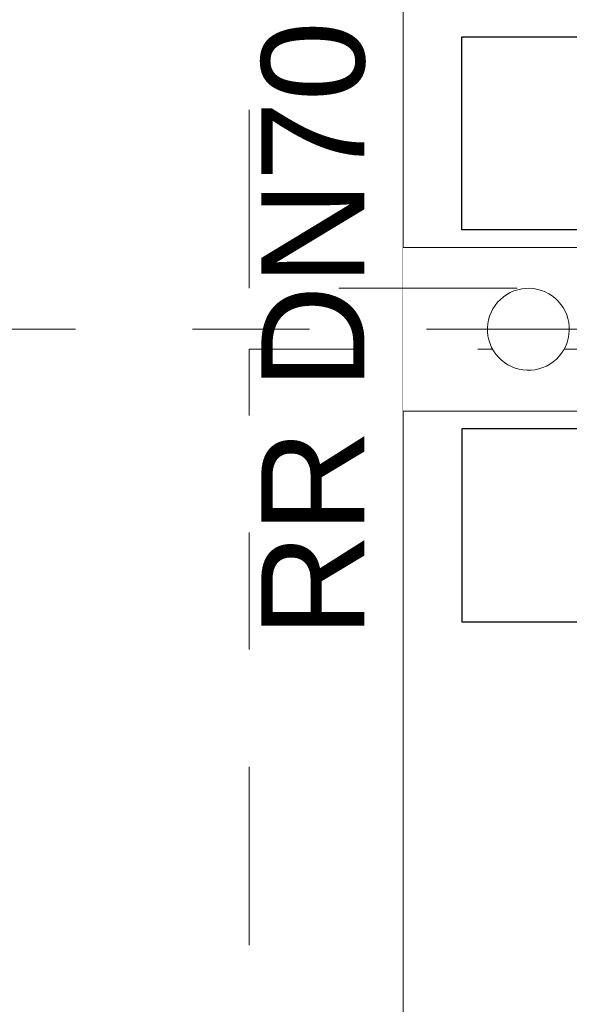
# Model space of a CAD drawing. Header units: metres. Extents: x -180 to 4, y -49 to 6.
# Tile 66 of 256: x -176.346 to -175.876, y -23.524 to -22.683. Entities that reach past the tile are written whole.
import ezdxf

# ---------------------------------------------------------------- set-up
doc = ezdxf.new("R2010")
doc.units = ezdxf.units.M
doc.header["$LTSCALE"] = 0.05
doc.header["$PDMODE"] = 1
doc.header["$PDSIZE"] = -2
doc.linetypes.add('ISO-10 Strichpunktlinie', pattern=[4.699, 3.048, -0.762, 0.127, -0.762])
doc.linetypes.add('Linienart-53', pattern=[5.291531, 3.175, -1.058062, 0.352704, -0.705764])
doc.layers.get('0').update_dxf_attribs({"lineweight": 25})
for name, color, linetype, lineweight, true_color in [('30 -33 Aussenwände- 7 Fassade_ Elemente', 7, 'Continuous', 9, 0x00aacc), ('70 -72 Beschriftung- 1 Beschriftung allgemein', 7, 'Continuous', 9, 0xff6633), ('70 -72 Beschriftung- 7 Detailverweise Linie', 7, 'Continuous', 9, 0x00dd00), ('70 -76 Bemaßung- 2 Allgemein', 7, 'Continuous', 5, 0x6666cc)]:
    doc.layers.add(name, color=color, linetype=linetype, lineweight=lineweight, true_color=true_color)
for name, color, linetype, lineweight in [('40 -41 Abwasser_Wasser_Gas- 2 Wasser-1', 7, 'Continuous', 15), ('70 -71 Achsen- 1 Gebäudeachsen', 7, 'Linienart-53', 18), ('Keine', 7, 'Continuous', 9)]:
    doc.layers.add(name, color=color, linetype=linetype, lineweight=lineweight)
doc.styles.add('Arial', font='arial.ttf')
doc.dimstyles.new('k+k_klein', dxfattribs={"dimtxt": 0.100689, "dimasz": 0.05302, "dimexe": 0.05, "dimexo": 0.15, "dimgap": 0.005, "dimtad": 1, "dimdec": 3, "dimtxsty": 'Arial', "dimblk": 'VW_SLASH-2', "dimblk1": 'VW_SLASH-2', "dimblk2": 'VW_SLASH-2', "dimcen": 0, "dimdle": 0.025, "dimadec": 3, "dimazin": 0, "dimtfac": 0.75, "dimtdec": 3, "dimtix": 1, "dimtmove": 0, "dimatfit": 0, "dimldrblk": 'VW_FILLEDARROW', "dimfxl": 0.1, "dimfxlon": 1, "dimfrac": 2, "dimtolj": 1, "dimarcsym": 0})

# ---------------------------------------------------------------- blocks, each defined once
blk = doc.blocks.new('Gruppe-16')
at = {"color": 255}
blk.add_wipeout([(-176.018, -28.19704), (-176.018, -19.94704), (-175.221, -19.94704), (-175.221, -28.19704)], dxfattribs=at).dxf.layer = '30 -33 Aussenwände- 7 Fassade_ Elemente'
blk.add_wipeout([(-175.776, -27.97204), (-175.428, -27.97204), (-175.428, -20.17204), (-175.776, -20.17204), (-175.776, -20.01704), (-176.018, -20.01704), (-176.018, -28.13204), (-175.776, -28.13204)], dxfattribs=at).dxf.layer = '30 -33 Aussenwände- 7 Fassade_ Elemente'
at = {"layer": '30 -33 Aussenwände- 7 Fassade_ Elemente', "flags": 128}
blk.add_lwpolyline([(-175.776, -27.97204), (-175.428, -27.97204), (-175.428, -20.17204), (-175.776, -20.17204), (-175.776, -20.01704), (-176.018, -20.01704), (-176.018, -28.13204), (-175.776, -28.13204)], close=True, dxfattribs=at)
at = {"color": 255}
blk.add_wipeout([(-175.968, -27.94704), (-175.968, -20.19704), (-175.776, -20.19704), (-175.776, -27.94704)], dxfattribs=at).dxf.layer = '30 -33 Aussenwände- 7 Fassade_ Elemente'
at = {"layer": '30 -33 Aussenwände- 7 Fassade_ Elemente', "flags": 128}
blk.add_lwpolyline([(-175.968, -27.94704), (-175.968, -20.19704), (-175.776, -20.19704), (-175.776, -27.94704)], close=True, dxfattribs=at)
blk = doc.blocks.new('Gruppe-22')
at = {"layer": '70 -72 Beschriftung- 1 Beschriftung allgemein', "insert": (-176.13922, -22.94704), "char_height": 0.088103, "attachment_point": 2, "rotation": 90, "line_spacing_factor": 0.969685, "style": 'Arial'}
blk.add_mtext('RR DN70', dxfattribs=at)
at = {"color": 255}
blk.add_wipeout([(-175.8935, -22.91673), (-175.89061, -22.91859), (-175.88792, -22.92073), (-175.88545, -22.92312), (-175.88323, -22.92574), (-175.88128, -22.92856), (-175.87961, -22.93156), (-175.87824, -22.93471), (-175.87719, -22.93798), (-175.87647, -22.94134), (-175.87607, -22.94475), (-175.87602, -22.94819), (-175.8763, -22.95161), (-175.87691, -22.95499), (-175.87786, -22.95829), (-175.87912, -22.96149), (-175.88069, -22.96454), (-175.88255, -22.96743), (-175.88469, -22.97012), (-175.88707, -22.97259), (-175.88969, -22.97481), (-175.89252, -22.97676), (-175.89552, -22.97843), (-175.89867, -22.9798), (-175.90194, -22.98085), (-175.9053, -22.98157), (-175.90871, -22.98197), (-175.91215, -22.98202), (-175.91557, -22.98174), (-175.91895, -22.98113), (-175.92225, -22.98018), (-175.92544, -22.97892), (-175.9285, -22.97735), (-175.93139, -22.97549), (-175.93408, -22.97336), (-175.93655, -22.97097), (-175.93877, -22.96835), (-175.94072, -22.96552), (-175.94239, -22.96252), (-175.94376, -22.95937), (-175.94481, -22.9561), (-175.94553, -22.95274), (-175.94593, -22.94933), (-175.94598, -22.9459), (-175.9457, -22.94247), (-175.94509, -22.93909), (-175.94414, -22.93579), (-175.94288, -22.9326), (-175.94131, -22.92954), (-175.93945, -22.92666), (-175.93731, -22.92396), (-175.93493, -22.9215), (-175.93231, -22.91927), (-175.92948, -22.91732), (-175.92648, -22.91565), (-175.92333, -22.91429), (-175.92006, -22.91323), (-175.9167, -22.91251), (-175.91329, -22.91212), (-175.90985, -22.91206), (-175.90643, -22.91234), (-175.90305, -22.91296), (-175.89975, -22.9139), (-175.89656, -22.91516)], dxfattribs=at).dxf.layer = '40 -41 Abwasser_Wasser_Gas- 2 Wasser-1'
at = {"layer": '40 -41 Abwasser_Wasser_Gas- 2 Wasser-1', "flags": 128}
blk.add_lwpolyline([(-175.8935, -22.91673), (-175.89061, -22.91859), (-175.88792, -22.92073), (-175.88545, -22.92312), (-175.88323, -22.92574), (-175.88128, -22.92856), (-175.87961, -22.93156), (-175.87824, -22.93471), (-175.87719, -22.93798), (-175.87647, -22.94134), (-175.87607, -22.94475), (-175.87602, -22.94819), (-175.8763, -22.95161), (-175.87691, -22.95499), (-175.87786, -22.95829), (-175.87912, -22.96149), (-175.88069, -22.96454), (-175.88255, -22.96743), (-175.88469, -22.97012), (-175.88707, -22.97259), (-175.88969, -22.97481), (-175.89252, -22.97676), (-175.89552, -22.97843), (-175.89867, -22.9798), (-175.90194, -22.98085), (-175.9053, -22.98157), (-175.90871, -22.98197), (-175.91215, -22.98202), (-175.91557, -22.98174), (-175.91895, -22.98113), (-175.92225, -22.98018), (-175.92544, -22.97892), (-175.9285, -22.97735), (-175.93139, -22.97549), (-175.93408, -22.97336), (-175.93655, -22.97097), (-175.93877, -22.96835), (-175.94072, -22.96552), (-175.94239, -22.96252), (-175.94376, -22.95937), (-175.94481, -22.9561), (-175.94553, -22.95274), (-175.94593, -22.94933), (-175.94598, -22.9459), (-175.9457, -22.94247), (-175.94509, -22.93909), (-175.94414, -22.93579), (-175.94288, -22.9326), (-175.94131, -22.92954), (-175.93945, -22.92666), (-175.93731, -22.92396), (-175.93493, -22.9215), (-175.93231, -22.91927), (-175.92948, -22.91732), (-175.92648, -22.91565), (-175.92333, -22.91429), (-175.92006, -22.91323), (-175.9167, -22.91251), (-175.91329, -22.91212), (-175.90985, -22.91206), (-175.90643, -22.91234), (-175.90305, -22.91296), (-175.89975, -22.9139), (-175.89656, -22.91516)], close=True, dxfattribs=at)
blk = doc.blocks.new('Gruppe-41')
at = {"layer": '40 -41 Abwasser_Wasser_Gas- 2 Wasser-1', "color": 7}
blk.add_blockref('Gruppe-22', (0, 0), dxfattribs=at)
blk = doc.blocks.new('Gruppe-2453')
at = {"color": 255}
blk.add_wipeout([(-176.018, -22.94704), (-176.018, -31.19704), (-175.221, -31.19704), (-175.221, -22.94704)], dxfattribs=at).dxf.layer = '30 -33 Aussenwände- 7 Fassade_ Elemente'
blk.add_wipeout([(-175.776, -23.17204), (-175.221, -23.17204), (-175.221, -30.97204), (-175.776, -30.97204), (-175.776, -31.12704), (-176.018, -31.12704), (-176.018, -23.01704), (-175.776, -23.01704)], dxfattribs=at).dxf.layer = '30 -33 Aussenwände- 7 Fassade_ Elemente'
at = {"layer": '30 -33 Aussenwände- 7 Fassade_ Elemente', "flags": 128}
blk.add_lwpolyline([(-175.776, -23.17204), (-175.221, -23.17204), (-175.221, -30.97204), (-175.776, -30.97204), (-175.776, -31.12704), (-176.018, -31.12704), (-176.018, -23.01704), (-175.776, -23.01704)], close=True, dxfattribs=at)
at = {"color": 255, "lineweight": 25}
blk.add_wipeout([(-175.776, -23.17204), (-175.836, -23.17204), (-175.836, -23.03204), (-175.968, -23.03204), (-175.968, -23.19704), (-175.776, -23.19704)], dxfattribs=at).dxf.layer = '30 -33 Aussenwände- 7 Fassade_ Elemente'
at = {"layer": '30 -33 Aussenwände- 7 Fassade_ Elemente', "lineweight": 25, "flags": 128}
blk.add_lwpolyline([(-175.776, -23.17204), (-175.836, -23.17204), (-175.836, -23.03204), (-175.968, -23.03204), (-175.968, -23.19704), (-175.776, -23.19704)], close=True, dxfattribs=at)
blk = doc.blocks.new('Gruppe-6290')
at = {"color": 255}
blk.add_wipeout([(-176.018, -22.94704), (-176.018, -19.94704), (-175.221, -19.94704), (-175.221, -22.94704)], dxfattribs=at).dxf.layer = '30 -33 Aussenwände- 7 Fassade_ Elemente'
blk.add_wipeout([(-175.776, -22.72204), (-175.221, -22.72204), (-175.221, -20.17204), (-175.776, -20.17204), (-175.776, -20.01704), (-176.018, -20.01704), (-176.018, -22.87704), (-175.776, -22.87704)], dxfattribs=at).dxf.layer = '30 -33 Aussenwände- 7 Fassade_ Elemente'
at = {"layer": '30 -33 Aussenwände- 7 Fassade_ Elemente', "flags": 128}
blk.add_lwpolyline([(-175.776, -22.72204), (-175.221, -22.72204), (-175.221, -20.17204), (-175.776, -20.17204), (-175.776, -20.01704), (-176.018, -20.01704), (-176.018, -22.87704), (-175.776, -22.87704)], close=True, dxfattribs=at)
at = {"color": 255, "lineweight": 25}
blk.add_wipeout([(-175.776, -22.72204), (-175.836, -22.72204), (-175.836, -22.86204), (-175.968, -22.86204), (-175.968, -22.69704), (-175.776, -22.69704)], dxfattribs=at).dxf.layer = '30 -33 Aussenwände- 7 Fassade_ Elemente'
at = {"layer": '30 -33 Aussenwände- 7 Fassade_ Elemente', "lineweight": 25, "flags": 128}
blk.add_lwpolyline([(-175.776, -22.72204), (-175.836, -22.72204), (-175.836, -22.86204), (-175.968, -22.86204), (-175.968, -22.69704), (-175.776, -22.69704)], close=True, dxfattribs=at)
blk = doc.blocks.new('_01-OG1_Tragwerk (2D)')
at = {"layer": '30 -33 Aussenwände- 7 Fassade_ Elemente', "color": 7}
blk.add_blockref('Gruppe-16', (0, 0), dxfattribs=at)
at = {"layer": 'Keine', "color": 7}
blk.add_blockref('Gruppe-41', (0, 0), dxfattribs=at)
at = {"layer": '30 -33 Aussenwände- 7 Fassade_ Elemente', "color": 7}
blk.add_blockref('Gruppe-2453', (0, 0), dxfattribs=at)
blk.add_blockref('Gruppe-6290', (0, 0), dxfattribs=at)
blk = doc.blocks.new('_OG1_2D (2D)')
at = {"layer": '70 -72 Beschriftung- 7 Detailverweise Linie', "linetype": 'ISO-10 Strichpunktlinie', "flags": 128}
for points in [[(-176.14966208, -22.912), (-176.14966208, -19.97204198), (-175.12966208, -19.97204198), (-175.12966208, -22.912)], [(-176.14966208, -31.164), (-176.14966208, -22.964), (-175.12966208, -22.964), (-175.12966208, -31.164)]]:
    blk.add_lwpolyline(points, close=True, dxfattribs=at)
blk = doc.blocks.new('VW_SLASH-2')
at = {"color": 0, "linetype": 'ByBlock', "lineweight": -2, "transparency": 16777216}
blk.add_line((0.472, 0), (-1, 0), dxfattribs=at)
at = {"color": 0, "lineweight": 5, "transparency": 16777216, "flags": 128}
blk.add_lwpolyline([(0.5, 0.5), (-0.5, -0.5)], dxfattribs=at)
blk = doc.blocks.new('*D16986')
at = {"layer": '70 -76 Bemaßung- 2 Allgemein', "color": 0, "lineweight": -2}
for p, q in [((-177.768, -22.60902), (-177.768, -22.556)), ((-177.668, -22.66204), (-177.818, -22.66204)), ((-177.768, -22.87704), (-177.768, -22.66204)), ((-177.668, -22.87704), (-177.818, -22.87704)), ((-177.768, -22.93006), (-177.768, -22.98308))]:
    blk.add_line(p, q, dxfattribs=at)
at = {"layer": 'Defpoints', "color": 0}
for p in [(-177.768, -22.66204), (-175.521, -22.66204), (-176.018, -22.87704)]:
    blk.add_point(p, dxfattribs=at)
at = {"layer": '70 -76 Bemaßung- 2 Allgemein', "color": 0, "lineweight": -2, "xscale": 0.05302001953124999, "yscale": 0.05302001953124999, "zscale": 0.05302001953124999}
for p, rotation in [((-177.768, -22.66204), 270), ((-177.768, -22.87704), 90)]:
    blk.add_blockref('VW_SLASH-2', p, dxfattribs=dict(at, rotation=rotation))
at = {"layer": '70 -76 Bemaßung- 2 Allgemein', "color": 0, "insert": (-177.85896, -22.55307), "char_height": 0.1006887, "attachment_point": 5, "rotation": 90, "style": 'Arial'}
blk.add_mtext('\\A1;21\\S5^ ;', dxfattribs=at)
blk = doc.blocks.new('VW_FILLEDARROW')
at = {"linetype": 'Continuous', "lineweight": 0, "transparency": 16777216}
blk.add_hatch(color=0, dxfattribs=at).paths.add_polyline_path([(-2.829, 0.758), (0, 0), (-2.829, -0.758)])
at = {"color": 0, "lineweight": 5, "transparency": 16777216, "flags": 128}
blk.add_lwpolyline([(-2.829, 0.758), (0, 0), (-2.829, -0.758)], close=True, dxfattribs=at)
blk = doc.blocks.new('*D16987')
at = {"layer": '70 -76 Bemaßung- 2 Allgemein', "color": 0, "lineweight": -2}
for p, q in [((-177.768, -22.82402), (-177.768, -22.771)), ((-177.668, -22.87704), (-177.818, -22.87704)), ((-177.768, -22.94704), (-177.768, -22.87704)), ((-177.668, -22.94704), (-177.818, -22.94704)), ((-177.768, -23.00006), (-177.768, -23.05308))]:
    blk.add_line(p, q, dxfattribs=at)
at = {"layer": 'Defpoints', "color": 0}
for p in [(-177.768, -22.87704), (-176.018, -22.87704), (-177.268, -22.94704)]:
    blk.add_point(p, dxfattribs=at)
at = {"layer": '70 -76 Bemaßung- 2 Allgemein', "color": 0, "lineweight": -2, "xscale": 0.05302001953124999, "yscale": 0.05302001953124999, "zscale": 0.05302001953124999}
for p, rotation in [((-177.768, -22.87704), 270), ((-177.768, -22.94704), 90)]:
    blk.add_blockref('VW_SLASH-2', p, dxfattribs=dict(at, rotation=rotation))
at = {"layer": '70 -76 Bemaßung- 2 Allgemein', "color": 0, "insert": (-177.85896, -22.83639), "char_height": 0.100689, "attachment_point": 5, "rotation": 90, "style": 'Arial'}
blk.add_mtext('\\A1;7', dxfattribs=at)
blk = doc.blocks.new('*D16988')
at = {"layer": '70 -76 Bemaßung- 2 Allgemein', "color": 0, "lineweight": -2}
for p, q in [((-177.768, -22.89402), (-177.768, -22.841)), ((-177.668, -22.94704), (-177.818, -22.94704)), ((-177.768, -23.01704), (-177.768, -22.94704)), ((-177.668, -23.01704), (-177.818, -23.01704)), ((-177.768, -23.07006), (-177.768, -23.12308))]:
    blk.add_line(p, q, dxfattribs=at)
at = {"layer": 'Defpoints', "color": 0}
for p in [(-177.768, -22.94704), (-177.268, -22.94704), (-176.018, -23.01704)]:
    blk.add_point(p, dxfattribs=at)
at = {"layer": '70 -76 Bemaßung- 2 Allgemein', "color": 0, "lineweight": -2, "xscale": 0.05302001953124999, "yscale": 0.05302001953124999, "zscale": 0.05302001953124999}
for p, rotation in [((-177.768, -22.94704), 270), ((-177.768, -23.01704), 90)]:
    blk.add_blockref('VW_SLASH-2', p, dxfattribs=dict(at, rotation=rotation))
at = {"layer": '70 -76 Bemaßung- 2 Allgemein', "color": 0, "insert": (-177.85896, -23.068), "char_height": 0.100689, "attachment_point": 5, "rotation": 90, "style": 'Arial'}
blk.add_mtext('\\A1;7', dxfattribs=at)
blk = doc.blocks.new('*D16989')
at = {"layer": '70 -76 Bemaßung- 2 Allgemein', "color": 0, "lineweight": -2}
for p, q in [((-177.768, -22.96402), (-177.768, -22.911)), ((-177.668, -23.01704), (-177.818, -23.01704)), ((-177.768, -23.23204), (-177.768, -23.01704)), ((-177.668, -23.23204), (-177.818, -23.23204)), ((-177.768, -23.28506), (-177.768, -23.33808))]:
    blk.add_line(p, q, dxfattribs=at)
at = {"layer": 'Defpoints', "color": 0}
for p in [(-177.768, -23.01704), (-176.018, -23.01704), (-175.521, -23.23204)]:
    blk.add_point(p, dxfattribs=at)
at = {"layer": '70 -76 Bemaßung- 2 Allgemein', "color": 0, "lineweight": -2, "xscale": 0.05302001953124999, "yscale": 0.05302001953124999, "zscale": 0.05302001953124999}
for p, rotation in [((-177.768, -23.01704), 270), ((-177.768, -23.23204), 90)]:
    blk.add_blockref('VW_SLASH-2', p, dxfattribs=dict(at, rotation=rotation))
at = {"layer": '70 -76 Bemaßung- 2 Allgemein', "color": 0, "insert": (-177.85896, -23.34101), "char_height": 0.1006887, "attachment_point": 5, "rotation": 90, "style": 'Arial'}
blk.add_mtext('\\A1;21\\S5^ ;', dxfattribs=at)
blk = doc.blocks.new('Gruppe-16642')
at = {"layer": '70 -72 Beschriftung- 1 Beschriftung allgemein', "insert": (-176.13922, -22.94704), "char_height": 0.088103, "attachment_point": 2, "rotation": 90, "line_spacing_factor": 0.969685, "style": 'Arial'}
blk.add_mtext('RR DN70', dxfattribs=at)
at = {"color": 255}
blk.add_wipeout([(-175.8935, -22.91673), (-175.89061, -22.91859), (-175.88792, -22.92073), (-175.88545, -22.92312), (-175.88323, -22.92574), (-175.88128, -22.92856), (-175.87961, -22.93156), (-175.87824, -22.93471), (-175.87719, -22.93798), (-175.87647, -22.94134), (-175.87607, -22.94475), (-175.87602, -22.94819), (-175.8763, -22.95161), (-175.87691, -22.95499), (-175.87786, -22.95829), (-175.87912, -22.96149), (-175.88069, -22.96454), (-175.88255, -22.96743), (-175.88469, -22.97012), (-175.88707, -22.97259), (-175.88969, -22.97481), (-175.89252, -22.97676), (-175.89552, -22.97843), (-175.89867, -22.9798), (-175.90194, -22.98085), (-175.9053, -22.98157), (-175.90871, -22.98197), (-175.91215, -22.98202), (-175.91557, -22.98174), (-175.91895, -22.98113), (-175.92225, -22.98018), (-175.92544, -22.97892), (-175.9285, -22.97735), (-175.93139, -22.97549), (-175.93408, -22.97336), (-175.93655, -22.97097), (-175.93877, -22.96835), (-175.94072, -22.96552), (-175.94239, -22.96252), (-175.94376, -22.95937), (-175.94481, -22.9561), (-175.94553, -22.95274), (-175.94593, -22.94933), (-175.94598, -22.9459), (-175.9457, -22.94247), (-175.94509, -22.93909), (-175.94414, -22.93579), (-175.94288, -22.9326), (-175.94131, -22.92954), (-175.93945, -22.92666), (-175.93731, -22.92396), (-175.93493, -22.9215), (-175.93231, -22.91927), (-175.92948, -22.91732), (-175.92648, -22.91565), (-175.92333, -22.91429), (-175.92006, -22.91323), (-175.9167, -22.91251), (-175.91329, -22.91212), (-175.90985, -22.91206), (-175.90643, -22.91234), (-175.90305, -22.91296), (-175.89975, -22.9139), (-175.89656, -22.91516)], dxfattribs=at).dxf.layer = '40 -41 Abwasser_Wasser_Gas- 2 Wasser-1'
at = {"layer": '40 -41 Abwasser_Wasser_Gas- 2 Wasser-1', "flags": 128}
blk.add_lwpolyline([(-175.8935, -22.91673), (-175.89061, -22.91859), (-175.88792, -22.92073), (-175.88545, -22.92312), (-175.88323, -22.92574), (-175.88128, -22.92856), (-175.87961, -22.93156), (-175.87824, -22.93471), (-175.87719, -22.93798), (-175.87647, -22.94134), (-175.87607, -22.94475), (-175.87602, -22.94819), (-175.8763, -22.95161), (-175.87691, -22.95499), (-175.87786, -22.95829), (-175.87912, -22.96149), (-175.88069, -22.96454), (-175.88255, -22.96743), (-175.88469, -22.97012), (-175.88707, -22.97259), (-175.88969, -22.97481), (-175.89252, -22.97676), (-175.89552, -22.97843), (-175.89867, -22.9798), (-175.90194, -22.98085), (-175.9053, -22.98157), (-175.90871, -22.98197), (-175.91215, -22.98202), (-175.91557, -22.98174), (-175.91895, -22.98113), (-175.92225, -22.98018), (-175.92544, -22.97892), (-175.9285, -22.97735), (-175.93139, -22.97549), (-175.93408, -22.97336), (-175.93655, -22.97097), (-175.93877, -22.96835), (-175.94072, -22.96552), (-175.94239, -22.96252), (-175.94376, -22.95937), (-175.94481, -22.9561), (-175.94553, -22.95274), (-175.94593, -22.94933), (-175.94598, -22.9459), (-175.9457, -22.94247), (-175.94509, -22.93909), (-175.94414, -22.93579), (-175.94288, -22.9326), (-175.94131, -22.92954), (-175.93945, -22.92666), (-175.93731, -22.92396), (-175.93493, -22.9215), (-175.93231, -22.91927), (-175.92948, -22.91732), (-175.92648, -22.91565), (-175.92333, -22.91429), (-175.92006, -22.91323), (-175.9167, -22.91251), (-175.91329, -22.91212), (-175.90985, -22.91206), (-175.90643, -22.91234), (-175.90305, -22.91296), (-175.89975, -22.9139), (-175.89656, -22.91516)], close=True, dxfattribs=at)
blk = doc.blocks.new('_Achsen (3D)')
at = {"layer": '70 -71 Achsen- 1 Gebäudeachsen', "transparency": 33554687}
blk.add_line((-179.668, -22.94704), (3.826, -22.94704), dxfattribs=at)
blk = doc.blocks.new('Gruppe-15271')
at = {"layer": '70 -76 Bemaßung- 2 Allgemein'}
for base, p1, p2, text, picture, middle in [((-177.76799996, -22.66204198), (-176.01799996, -22.87704198), (-175.52099996, -22.66204198), '21\\S5^ ;', '*D16986', (-177.85896246, -22.55307465)), ((-177.76799996, -22.87704198), (-177.26799996, -22.94704198), (-176.01799996, -22.87704198), '7', '*D16987', (-177.85896246, -22.83639123)), ((-177.76799996, -22.94704198), (-176.01799996, -23.01704198), (-177.26799996, -22.94704198), '7', '*D16988', (-177.85896246, -23.068)), ((-177.76799996, -23.01704198), (-175.52099996, -23.23204198), (-176.01799996, -23.01704198), '21\\S5^ ;', '*D16989', (-177.85896246, -23.34100932))]:
    dim = blk.add_linear_dim(base=base, p1=p1, p2=p2, angle=270, text=text, dimstyle='k+k_klein', override={"dimtxt": 0.100689, "dimgap": 0.01, "dimdec": 8, "dimpost": '<>', "dimtxsty": 'Arial', "dimtix": 0, "dimtmove": 2}, dxfattribs=at)
    dim.commit()
    dim.dimension.update_dxf_attribs({"geometry": picture, "text_midpoint": middle, "dimtype": 160})
blk = doc.blocks.new('_OG1_2D Bemaßung_ Beschriftung (2D)')
at = {"layer": '70 -76 Bemaßung- 2 Allgemein'}
blk.add_blockref('Gruppe-15271', (0, 0), dxfattribs=at)
at = {"layer": '40 -41 Abwasser_Wasser_Gas- 2 Wasser-1', "color": 7}
blk.add_blockref('Gruppe-16642', (0, 0), dxfattribs=at)

msp = doc.modelspace()

# ---------------------------------------------------------------- block references
at = {"layer": 'Keine', "color": 1}
msp.add_blockref('_01-OG1_Tragwerk (2D)', (0, 0), dxfattribs=at)

# ---------------------------------------------------------------- next in the draw order: block references
msp.add_blockref('_OG1_2D (2D)', (0, 0), dxfattribs=at)

# ---------------------------------------------------------------- next in the draw order: block references
msp.add_blockref('_OG1_2D Bemaßung_ Beschriftung (2D)', (0, 0), dxfattribs=at)

# ---------------------------------------------------------------- next in the draw order: block references
msp.add_blockref('_Achsen (3D)', (0, 0), dxfattribs=at)

doc.saveas('drawing.dxf')
